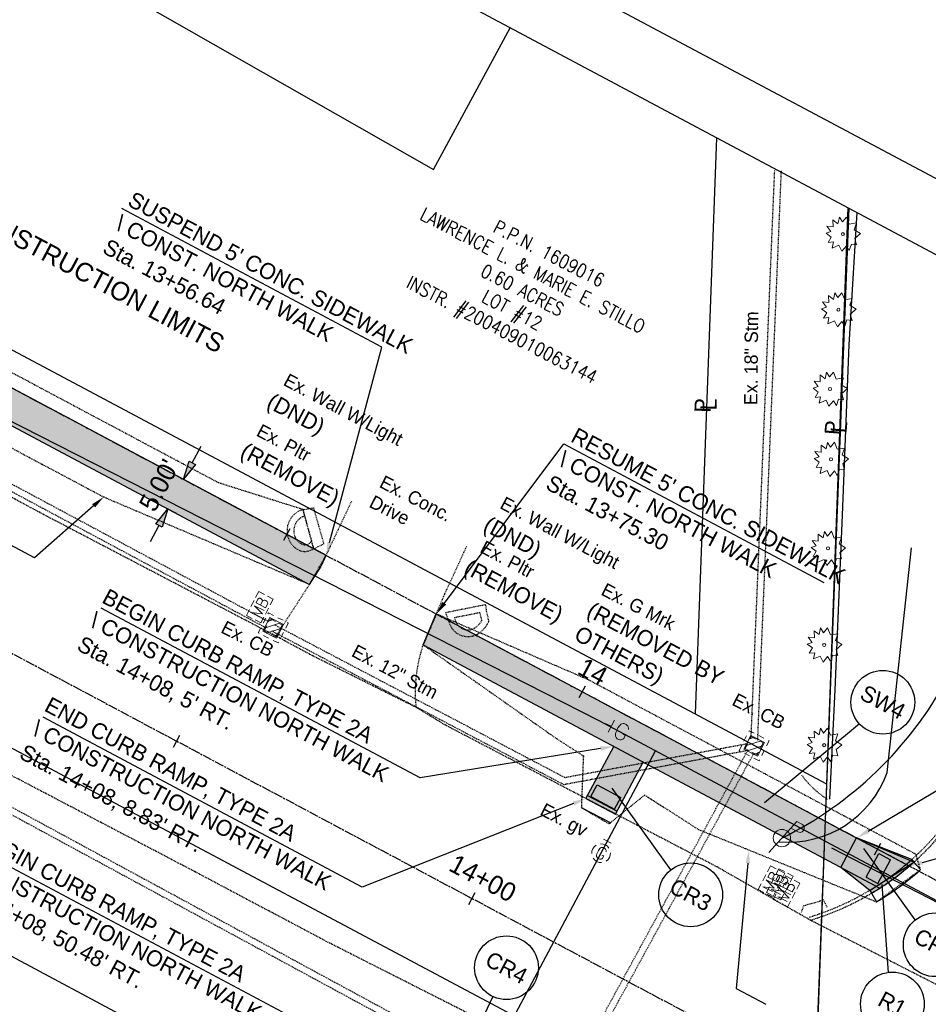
# Model space of a CAD drawing. Header units: feet. Extents: x 2245909 to 2250904, y 437476 to 439602.
# Tile 9 of 13: x 2247563 to 2247699, y 439133 to 439280. Entities that reach past the tile are written whole.
import ezdxf
from ezdxf import colors
from ezdxf.entities.mleader import LeaderData, LeaderLine
from ezdxf.math import Vec2, Vec3

# ---------------------------------------------------------------- set-up
doc = ezdxf.new("R2010")
doc.units = ezdxf.units.FT
doc.header["$MEASUREMENT"] = 0
doc.header["$PDMODE"] = 3
for name, pattern in [('CL', [2, 0.3, -0.15, 1.4, -0.15]), ('DGN Style 3', [0.19312, 0.137943, -0.055177]), ('elecex', [0]), ('fenceex', [0]), ('foteleex', [0]), ('gasex', [0]), ('OhDOT_USTN1', [0.055, 0.014, -0.041]), ('OhDOT_USTN2', [0.11, 0.069, -0.041]), ('OhDOT_USTN3', [0.22, 0.165, -0.055]), ('OhDOT_USTN5', [0.11, 0.055, -0.055]), ('REDO_Drainage01', [1.6, 0.85, -0.75]), ('rowex', [0]), ('shrublt', [0]), ('waterex', [0])]:
    doc.linetypes.add(name, pattern=pattern)
doc.layers.add('0_Mview', color=7, linetype='Continuous', plot=False)
for name, color, linetype in [('1XSURV', 7, 'Continuous'), ('5PPBLDG-HAT', 253, 'Continuous'), ('BD_X_Building', 231, 'Continuous'), ('DR_P_Text', 7, 'Continuous'), ('DR_X_Cells', 151, 'OhDOT_USTN2'), ('DR_X_Storm_Sewer', 151, 'OhDOT_USTN5'), ('DV_X_Property_Line', 7, 'Continuous'), ('GE_P_CL', 7, 'CL'), ('GE_P_CL_Text', 7, 'Continuous'), ('LT_X_Foundation', 7, 'OhDOT_USTN1'), ('PF_P_Text', 7, 'Continuous'), ('PV_P_Construction_Limits', 203, 'DGN Style 3'), ('PV_P_Curb', 120, 'Continuous'), ('PV_P_EOP', 7, 'Continuous'), ('PV_P_Saw_Cut_Line', 62, 'Continuous'), ('PV_P_Walk', 231, 'Continuous'), ('PV_X_Curb', 120, 'OhDOT_USTN1'), ('PV_X_Driveway', 7, 'OhDOT_USTN5'), ('PV_X_EOP', 7, 'OhDOT_USTN3'), ('PV_X_Text', 7, 'Continuous'), ('RD_X_Cells', 7, 'Continuous'), ('RD_X_Fence', 230, 'fenceex'), ('RD_X_Wall', 120, 'OhDOT_USTN1'), ('RW_X_Fee_RW', 6, 'rowex'), ('SH_Border', 7, 'Continuous'), ('TX_P_20', 7, 'Continuous'), ('UT_X_Electric', 1, 'elecex'), ('UT_X_Electric_Cells', 1, 'Continuous'), ('UT_X_Gas', 2, 'gasex'), ('UT_X_Gas_Cells', 2, 'Continuous'), ('UT_X_Telecom_FO', 30, 'foteleex'), ('UT_X_Water', 133, 'waterex'), ('VG_X_Cells', 3, 'Continuous'), ('VG_X_Flower_Bed', 3, 'OhDOT_USTN1'), ('VG_X_Shrub_Line_Lt', 3, 'shrublt')]:
    doc.layers.add(name, color=color, linetype=linetype)
doc.styles.add('Font32', font='simplex.shx', dxfattribs={"width": 0.85})
doc.styles.add('Slanted-Normal', font='font31.shx', dxfattribs={"height": 0.14})
doc.styles.get("Standard").update_dxf_attribs({"font": 'arial.ttf'})
doc.styles.add('Straight-Normal', font='font30.shx', dxfattribs={"height": 0.14})
doc.dimstyles.new('Dec-2  Slanted', dxfattribs={"dimtxt": 0.14, "dimasz": 0.14, "dimexe": 0.07, "dimexo": 0.07, "dimgap": 0.07, "dimtad": 1, "dimzin": 3, "dimdsep": 46, "dimtxsty": 'Slanted-Normal', "dimblk": 'Dim1', "dimcen": 0, "dimclrd": 95, "dimclre": 95, "dimclrt": 7, "dimazin": 3, "dimtfac": 1, "dimtix": 1, "dimtofl": 0, "dimtmove": 1, "dimatfit": 3, "dimldrblk": 'Dim1', "dimfxl": 1, "dimtolj": 1, "dimtzin": 0, "dimlwd": -1, "dimlwe": -1, "dimarcsym": 0})

# ---------------------------------------------------------------- blocks, each defined once
blk = doc.blocks.new('SHRUB')
at = {"layer": 'VG_X_Cells', "color": 3, "linetype": 'Continuous', "lineweight": 0, "flags": 128}
blk.add_lwpolyline([(-0.0042, 0.0905), (0.026, 0.1273), (0.0467, 0.0746), (0.1013, 0.0836), (0.0844, 0.033), (0.1317, 0.0032), (0.0888, -0.0335), (0.1013, -0.0792), (0.0637, -0.0757), (0.0474, -0.1214), (0.026, -0.0868), (-0.0079, -0.1277), (-0.0293, -0.0833), (-0.0803, -0.1048), (-0.0707, -0.0578), (-0.1113, -0.0619), (-0.0877, -0.0224), (-0.1261, 0.006), (-0.0892, 0.0192), (-0.1195, 0.0593), (-0.0729, 0.0538), (-0.0744, 0.1057), (-0.0367, 0.0773), (-0.0264, 0.1266), (-0.0042, 0.0905)], dxfattribs=at)
at = {"layer": 'VG_X_Cells', "color": 3, "linetype": 'Continuous', "lineweight": 0}
blk.add_circle((0, 0), 0.0115, dxfattribs=at)
blk = doc.blocks.new('CB22B-X')
at = {"layer": 'Defpoints', "color": 20, "linetype": 'REDO_Drainage01', "lineweight": 0}
blk.add_lwpolyline([(-1, 1), (1, 1), (1, -1), (-1, -1), (-1, 1)], close=True, dxfattribs=at)
at = {"layer": 'DR_X_Cells', "color": 151, "linetype": 'Continuous', "lineweight": 0}
for p, q in [((-1.15, -0.61), (0.61, 1.15)), ((-1.15, 0.52), (-0.52, 1.15)), ((-0.55, -1.15), (1.15, 0.55)), ((0.58, -1.15), (1.15, -0.58))]:
    blk.add_line(p, q, dxfattribs=at)
at = {"layer": 'DR_X_Cells', "color": 151, "linetype": 'REDO_Drainage01', "lineweight": 0}
blk.add_lwpolyline([(-1.67, 1.67), (1.67, 1.67), (1.67, -1.67), (-1.67, -1.67), (-1.67, 1.67)], close=True, dxfattribs=at)
at = {"layer": 'DR_X_Cells', "color": 151, "linetype": 'Continuous', "lineweight": 0, "flags": 128}
blk.add_lwpolyline([(-1.15, 1.15), (1.15, 1.15), (1.15, -1.15), (-1.15, -1.15), (-1.15, 1.15)], close=True, dxfattribs=at)
blk = doc.blocks.new('MB')
at = {"layer": 'RD_X_Cells', "color": 230, "linetype": 'Continuous', "lineweight": 0}
for p, q in [((-0.0256, 0.0611), (0.0245, 0.0611)), ((-0.0256, -0.0611), (0.0245, -0.0611))]:
    blk.add_line(p, q, dxfattribs=at)
at = {"layer": 'RD_X_Cells', "color": 230, "linetype": 'Continuous', "lineweight": 0, "flags": 128}
for points in [[(-0.1, 0.0126), (-0.1, 0.0611), (-0.0515, 0.0611)], [(-0.0648, -0.04), (-0.0648, 0.04), (-0.0358, -0.04), (-0.0081, 0.04), (-0.0081, -0.04)], [(0.0511, 0.0035), (0.0542, 0.0066), (0.0561, 0.0085), (0.0574, 0.0104), (0.058, 0.0117), (0.0593, 0.0142), (0.0599, 0.0161), (0.0612, 0.0205), (0.0612, 0.0224), (0.0612, 0.0249), (0.0605, 0.0287), (0.0593, 0.0318), (0.0574, 0.0343), (0.0542, 0.0368), (0.0517, 0.0381), (0.0505, 0.0387), (0.0473, 0.04), (0.0164, 0.04), (0.0164, -0.04), (0.0511, -0.04), (0.0555, -0.0375), (0.0593, -0.0343), (0.0624, -0.0293), (0.0643, -0.0236), (0.0649, -0.0179), (0.0649, -0.0142), (0.0637, -0.0104), (0.0612, -0.0047), (0.058, -0.0009), (0.0511, 0.0035), (0.0164, 0.0035)], [(0.0503, 0.0611), (0.1, 0.0611), (0.1, 0.0126)], [(-0.0515, -0.0611), (-0.1, -0.0611), (-0.1, -0.0126)], [(0.1, -0.0126), (0.1, -0.0611), (0.0503, -0.0611)]]:
    blk.add_lwpolyline(points, dxfattribs=at)
blk = doc.blocks.new('PP')
at = {"layer": 'UT_X_Electric_Cells', "color": 1, "linetype": 'Continuous', "lineweight": 0}
for p, q in [((0.0428, 0.16), (-0.0375, -0.14)), ((0.0428, 0.16), (0.0853, 0.16)), ((0.0257, 0.0963), (0.0853, 0.0963))]:
    blk.add_line(p, q, dxfattribs=at)
blk.add_circle((0, 0), 0.065, dxfattribs=at)
at = {"layer": 'UT_X_Electric_Cells', "color": 1, "linetype": 'Continuous', "lineweight": 0, "extrusion": (0, 0, -1)}
blk.add_arc((-0.086, 0.1281), 0.0319, 88.8767, 271.1233, dxfattribs=at)
blk = doc.blocks.new('GMRK')
at = {"layer": 'UT_X_Gas_Cells', "color": 2, "linetype": 'Continuous', "lineweight": 0}
for p, q in [((0, 0), (-0.0476, 0)), ((0, -0.05), (0, 0.05))]:
    blk.add_line(p, q, dxfattribs=at)
at = {"layer": 'UT_X_Gas_Cells', "color": 2, "linetype": 'Continuous', "lineweight": 0, "flags": 128}
blk.add_lwpolyline([(0.1238, 0.0378), (0.1228, 0.0427), (0.1199, 0.0476), (0.115, 0.0526), (0.1081, 0.0585), (0.1032, 0.0604), (0.0992, 0.0614), (0.0933, 0.0624), (0.0815, 0.0624), (0.0766, 0.0614), (0.0736, 0.0604), (0.0697, 0.0585), (0.0618, 0.0526), (0.0569, 0.0457), (0.0539, 0.0378), (0.052, 0.027), (0.05, 0.0112), (0.05, -0.0094), (0.051, -0.0262), (0.0549, -0.039), (0.0608, -0.0508), (0.0658, -0.0547), (0.0717, -0.0586), (0.0825, -0.0626), (0.0933, -0.0626), (0.1041, -0.0606), (0.1081, -0.0586), (0.112, -0.0567), (0.116, -0.0527), (0.1199, -0.0468), (0.1238, -0.038), (0.1238, -0.0134), (0.1032, -0.0134)], dxfattribs=at)
blk = doc.blocks.new('GV')
at = {"layer": 'UT_X_Gas_Cells', "color": 2, "linetype": 'Continuous', "lineweight": 0}
for p, q in [((0.0318, 0.1017), (-0.0318, 0.1017)), ((0, 0.07), (0, 0.1335))]:
    blk.add_line(p, q, dxfattribs=at)
at = {"layer": 'UT_X_Gas_Cells', "color": 2, "linetype": 'Continuous', "lineweight": 0, "flags": 128}
blk.add_lwpolyline([(0.0266, 0.0273), (0.0259, 0.0308), (0.0238, 0.0344), (0.0203, 0.0379), (0.0153, 0.0422), (0.0118, 0.0436), (0.0089, 0.0443), (0.0047, 0.045), (-0.0038, 0.045), (-0.0074, 0.0443), (-0.0095, 0.0436), (-0.0123, 0.0422), (-0.018, 0.0379), (-0.0215, 0.0329), (-0.0237, 0.0273), (-0.0251, 0.0195), (-0.0265, 0.0082), (-0.0265, -0.0067), (-0.0258, -0.0188), (-0.023, -0.028), (-0.0187, -0.0365), (-0.0152, -0.0393), (-0.0109, -0.0422), (-0.0031, -0.045), (0.0047, -0.045), (0.0125, -0.0436), (0.0153, -0.0422), (0.0181, -0.0407), (0.021, -0.0379), (0.0238, -0.0337), (0.0266, -0.0273), (0.0266, -0.0096), (0.0118, -0.0096)], dxfattribs=at)
at = {"layer": 'UT_X_Gas_Cells', "color": 2, "linetype": 'Continuous', "lineweight": 0, "extrusion": (0, 0, -1)}
blk.add_arc((0, 0), 0.07, 330.01836, 29.98164, dxfattribs=at)
at = {"layer": 'UT_X_Gas_Cells', "color": 2, "linetype": 'Continuous', "lineweight": 0}
for start, end in [(60.01836, 120.01574), (330.01836, 29.98164), (239.98426, 299.98164)]:
    blk.add_arc((0, 0), 0.07, start, end, dxfattribs=at)
blk = doc.blocks.new('Dim1')
h = blk.add_hatch(color=4)
h.dxf.hatch_style = 1
h.paths.add_polyline_path([(0, 0), (-1, -0.2), (-1, 0.2)])
at = {"color": 4}
blk.add_lwpolyline([(0, 0), (-1, -0.2), (-1, 0.2), (0, 0)], dxfattribs=at)
blk = doc.blocks.new('*D962')
at = {"layer": '0_Mview', "color": 95, "linetype": 'Continuous', "transparency": 16777216}
for p, q in [((2247589.14, 439213.9), (2247590.46, 439216.37)), ((2247587.35, 439211.68), (2247589.06, 439210.77)), ((2247585, 439207.27), (2247586.71, 439206.36)), ((2247584.16, 439204.54), (2247582.84, 439202.07))]:
    blk.add_line(p, q, dxfattribs=at)
at = {"layer": 'Defpoints', "color": 0, "transparency": 16777216}
for p in [(2247586.12, 439212.34, -1083.62), (2247587.83, 439211.43), (2247583.77, 439207.92, -1083.62)]:
    blk.add_point(p, dxfattribs=at)
at = {"layer": '0_Mview', "color": 95, "transparency": 16777216, "xscale": 2.8, "yscale": 2.8, "zscale": 2.8}
for p, rotation in [((2247587.83, 439211.43), 241.9626624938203), ((2247585.48, 439207.01), 61.96266249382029)]:
    blk.add_blockref('Dim1', p, dxfattribs=dict(at, rotation=rotation))
at = {"layer": '0_Mview', "color": 7, "transparency": 16777216, "insert": (2247584.18, 439210.54), "char_height": 2.8, "attachment_point": 5, "rotation": 61.9627, "style": 'Slanted-Normal'}
blk.add_mtext("\\A1;5.00'", dxfattribs=at)

msp = doc.modelspace()

# ---------------------------------------------------------------- hatches: boundary and pattern name
at = {"layer": '5PPBLDG-HAT'}
h = msp.add_hatch(color=256, dxfattribs=at)
h.dxf.hatch_style = 1
h.paths.add_polyline_path([(2247607.378, 439197.013), (2247535.834, 439233.451), (2247606.651, 439195.738)])
h.paths.add_polyline_path([(2247603.347, 439203.162), (2247515.006, 439250.207), (2247512.655, 439245.794), (2247535.834, 439233.451), (2247607.378, 439197.013), (2247609.129, 439200.082), (2247607.334, 439201.039), (2247607.305, 439201.024), (2247607.296, 439201.059), (2247607.257, 439201.079, -0.3179167), (2247604.716, 439201.046, -0.1996935)])
h.paths.add_polyline_path([(2247607.257, 439201.079), (2247606.144, 439201.672, -0.1907402), (2247605.283, 439201.87, -0.0889441), (2247604.71, 439202.436), (2247603.347, 439203.162, 0.1996935), (2247604.716, 439201.046, 0.3179167)], flags=17)
h.paths.add_polyline_path([(2247606.144, 439201.672), (2247604.71, 439202.436, 0.0889441), (2247605.283, 439201.87, 0.1907402)], flags=16)
h.paths.add_polyline_path([(2247608.24, 439198.186), (2247609.129, 439200.082), (2247607.378, 439197.013), (2247607.453, 439196.974)])
h = msp.add_hatch(color=256, dxfattribs=at)
h.dxf.hatch_style = 1
h.paths.add_polyline_path([(2247669.587, 439167.886), (2247630.012, 439188.961, -0.1660284), (2247628.907, 439189.55), (2247625.601, 439191.311), (2247623.642, 439186.689), (2247666.5, 439163.865)])
h.paths.add_polyline_path([(2247653.527, 439174.941), (2247653.643, 439174.939), (2247653.676, 439174.93), (2247653.566, 439174.947)], flags=16)
h.paths.add_polyline_path([(2247679.058, 439159.827), (2247668.839, 439165.269), (2247667.395, 439163.388), (2247676.253, 439158.671, -0.4254131), (2247678.122, 439158.797)])
h.paths.add_polyline_path([(2247670.482, 439167.409), (2247668.839, 439165.269), (2247679.058, 439159.827), (2247679.475, 439160.287), (2247680.231, 439159.897, -0.4128139), (2247680.523, 439159.047), (2247683.579, 439157.419), (2247683.689, 439160.376)])
h.paths.add_polyline_path([(2247670.482, 439167.409), (2247669.587, 439167.886), (2247667.944, 439165.746), (2247668.839, 439165.269)])
h.paths.add_polyline_path([(2247668.839, 439165.269), (2247667.944, 439165.746), (2247666.5, 439163.865), (2247667.395, 439163.388)])
h.paths.add_polyline_path([(2247683.579, 439157.419), (2247680.523, 439159.047, -0.4156146), (2247679.669, 439158.752), (2247678.587, 439159.31), (2247678.122, 439158.797, -0.2856281), (2247678.497, 439157.476), (2247683.482, 439154.821)])
h.paths.add_polyline_path([(2247680.523, 439159.047), (2247679.058, 439159.827), (2247678.587, 439159.31), (2247679.669, 439158.752, 0.4156146)], flags=17)
h.paths.add_polyline_path([(2247678.122, 439158.797, 0.4254131), (2247676.253, 439158.671), (2247677.435, 439158.041)], flags=17)
h.paths.add_polyline_path([(2247678.122, 439158.797), (2247677.435, 439158.041), (2247678.497, 439157.476, 0.2856281)], flags=17)
h.paths.add_polyline_path([(2247680.231, 439159.897), (2247679.475, 439160.287), (2247679.058, 439159.827), (2247680.523, 439159.047, 0.4128139)], flags=17)
h.paths.add_polyline_path([(2247688.41, 439157.862), (2247683.739, 439160.349), (2247683.625, 439157.395), (2247687.159, 439155.513)])
h.paths.add_polyline_path([(2247687.159, 439155.513), (2247683.625, 439157.395), (2247683.525, 439154.798), (2247686.06, 439153.449)])
h = msp.add_hatch(color=256, dxfattribs=at)
h.dxf.hatch_style = 1
h.paths.add_polyline_path([(2247656.526, 439169.177), (2247652.113, 439171.527), (2247649.763, 439167.114), (2247654.176, 439164.763)])
h.paths.add_polyline_path([(2247654.176, 439164.763), (2247649.763, 439167.114), (2247647.962, 439163.733), (2247652.396, 439161.421)])
h = msp.add_hatch(color=256, dxfattribs=at)
h.dxf.hatch_style = 1
h.paths.add_polyline_path([(2247692.852, 439151.625), (2247692.297, 439152.397), (2247691.59, 439151.07), (2247689.825, 439152.01), (2247690.524, 439153.321), (2247686.968, 439155.154), (2247686.06, 439153.449), (2247691.355, 439150.628, 0.010944)])
h.paths.add_polyline_path([(2247691.705, 439155.54), (2247693.471, 439154.6), (2247692.302, 439152.405), (2247693.258, 439151.912, 0.0198293), (2247695.828, 439153.911), (2247688.41, 439157.862), (2247686.968, 439155.154), (2247690.524, 439153.321)])
h.paths.add_polyline_path([(2247693.258, 439151.912), (2247692.302, 439152.405), (2247692.297, 439152.397), (2247692.852, 439151.625, 0.0030291)])
h.paths.add_polyline_path([(2247696.638, 439154.613), (2247691.723, 439156.553), (2247691.534, 439156.198), (2247695.828, 439153.911, 0.0065235)])
h.paths.add_polyline_path([(2247691.723, 439156.553), (2247688.41, 439157.862), (2247691.534, 439156.198)], flags=17)
h.paths.add_polyline_path([(2247691.355, 439150.628), (2247686.06, 439153.449), (2247690.368, 439150.021, 0.0070555)])
h = msp.add_hatch(color=256, dxfattribs=at)
h.dxf.hatch_style = 1
h.paths.add_polyline_path([(2247693.471, 439154.6), (2247691.705, 439155.54), (2247690.996, 439154.209), (2247692.285, 439152.413), (2247692.302, 439152.405)])
h.paths.add_polyline_path([(2247690.996, 439154.209), (2247690.524, 439153.321), (2247692.285, 439152.413)])
h.paths.add_polyline_path([(2247692.297, 439152.397), (2247692.285, 439152.413), (2247690.524, 439153.321), (2247689.825, 439152.01), (2247691.59, 439151.07)])
h = msp.add_hatch(color=256, dxfattribs=at)
h.dxf.hatch_style = 1
h.paths.add_polyline_path([(2247691.862, 439150.359), (2247691.355, 439150.628, -0.0070555), (2247690.368, 439150.021), (2247690.624, 439149.591, 0.0087573)])
h.paths.add_polyline_path([(2247693.143, 439151.219), (2247692.852, 439151.625, -0.010944), (2247691.355, 439150.628), (2247691.862, 439150.359, 0.009282)])
h.paths.add_polyline_path([(2247696.303, 439153.659), (2247695.828, 439153.911, -0.0198293), (2247693.258, 439151.912), (2247693.756, 439151.655, 0.0194933)])
h.paths.add_polyline_path([(2247693.756, 439151.655), (2247693.258, 439151.912, -0.0030291), (2247692.852, 439151.625), (2247693.143, 439151.219, 0.0045271)])
h.paths.add_polyline_path([(2247696.97, 439154.24), (2247696.638, 439154.613, -0.0065235), (2247695.828, 439153.911), (2247696.303, 439153.659, 0.0053215)])

# ---------------------------------------------------------------- linework, layer by layer
at = {"layer": '5PPBLDG-HAT', "elevation": 1083.62}
msp.add_lwpolyline([(2247686.06, 439153.449), (2247691.32, 439150.647), (2247696.97, 439154.24), (2247688.41, 439157.862)], dxfattribs=at)
at = {"layer": 'BD_X_Building', "elevation": 2171.273}
msp.add_lwpolyline([(2247577.61, 439310.337), (2247566.742, 439291.051), (2247625.183, 439257.699), (2247636.636, 439278.903)], dxfattribs=at)
at = {"layer": 'DR_P_Text', "elevation": 1083.62}
for points in [[(2247688.83, 439174.893), (2247674.619, 439163.086)], [(2247660.628, 439153.07), (2247651.863, 439165.278)], [(2247697.172, 439145.607), (2247689.506, 439156.284)], [(2247693.163, 439137.769), (2247692.211, 439150.878)]]:
    msp.add_lwpolyline(points, dxfattribs=at)
at = {"layer": 'DR_P_Text'}
for centre in [(2247692.328, 439178.125, 1083.62), (2247663.606, 439149.353, 1083.62), (2247700.15, 439141.891, 1083.62), (2247636.084, 439138.465, 1083.62), (2247693.757, 439133.044, 1083.62)]:
    msp.add_circle(centre, 4.762, dxfattribs=at)
at = {"layer": 'DR_X_Storm_Sewer'}
for p, q in [((2247672.648, 439172.96, 1090.883), (2247676.17, 439257.604, 1090.883)), ((2247673.629, 439172.481, 1090.883), (2247677.169, 439257.562, 1090.883)), ((2247509.113, 439239.142, 1092.438), (2247600.586, 439190.152, 1092.438)), ((2247508.643, 439238.26, 1092.438), (2247600.12, 439189.266, 1092.438)), ((2247489.304, 439201.937, 1094.188), (2247634.562, 439123.216, 1094.188)), ((2247488.827, 439201.058, 1094.188), (2247634.107, 439122.325, 1094.188)), ((2247598.165, 439035.393, 1094.176), (2247672.169, 439170.982, 1094.176)), ((2247644.636, 439165.843, 1090.883), (2247672.275, 439170.971, 1090.883)), ((2247644.795, 439166.889, 1090.883), (2247671.91, 439171.921, 1090.883)), ((2247599.049, 439034.926, 1094.176), (2247673.058, 439170.525, 1094.176))]:
    msp.add_line(p, q, dxfattribs=at)
at = {"layer": 'DR_X_Storm_Sewer', "elevation": 1091.866}
for points in [[(2247601.007, 439188.791), (2247644.636, 439165.843)], [(2247601.473, 439189.676), (2247644.795, 439166.889)]]:
    msp.add_lwpolyline(points, dxfattribs=at)
at = {"layer": 'DV_X_Property_Line'}
for p, q in [((2247667.486, 439262.474, 1083.62), (2247664.273, 439176.381, 1083.62)), ((2247687.11, 439252.024, 1083.62), (2247682.238, 439121.495, 1083.62)), ((2247682.238, 439121.495, 1083.62), (2247687.277, 439251.934, 1083.62))]:
    msp.add_line(p, q, dxfattribs=at)
at = {"layer": 'GE_P_CL'}
msp.add_line((2247515.006, 439250.207, 1083.62), (2247758.605, 439120.48, 1083.62), dxfattribs=at)
msp.add_lwpolyline([(2247498.554, 439219.315), (2247742.154, 439089.587)], dxfattribs=at)
at = {"layer": 'GE_P_CL_Text'}
for p, q in [((2247602.8, 439202.32, 1083.62), (2247603.74, 439204.085, 1083.62)), ((2247646.932, 439178.818, 1083.62), (2247647.872, 439180.583, 1083.62)), ((2247586.348, 439171.428, 1083.62), (2247587.288, 439173.193, 1083.62)), ((2247691.064, 439155.315, 1083.62), (2247692.004, 439157.081, 1083.62)), ((2247630.48, 439147.925, 1083.62), (2247631.42, 439149.691, 1083.62))]:
    msp.add_line(p, q, dxfattribs=at)
at = {"layer": 'PF_P_Text'}
msp.add_line((2247634.033, 439134.167, 1083.62), (2247630.608, 439126.988, 1083.62), dxfattribs=at)
at = {"layer": 'PV_P_Construction_Limits'}
for points in [[(2247515.946, 439251.973), (2247511.245, 439243.146), (2247575.898, 439208.794), (2247606.651, 439195.738), (2247609.129, 439200.082), (2247607.296, 439201.059), (2247605.687, 439206.909), (2247593.051, 439210.91)], [(2247647.57, 439170.126), (2247647.269, 439162.403), (2247651.414, 439159.969), (2247656.718, 439164.273), (2247664.768, 439159.123), (2247691.392, 439148.303), (2247697.967, 439153.119), (2247697.243, 439155.424), (2247648.342, 439181.466), (2247625.601, 439191.311), (2247623.642, 439186.689), (2247643.642, 439172.639), (2247647.708, 439170.038)]]:
    msp.add_lwpolyline(points, close=True, dxfattribs=at)
at = {"layer": 'PV_P_Curb', "elevation": 1083.62}
for points in [[(2247647.962, 439163.733), (2247652.396, 439161.421)], [(2247648.194, 439164.176), (2247652.627, 439161.865)], [(2247647.269, 439162.403), (2247651.703, 439160.091)]]:
    msp.add_lwpolyline(points, dxfattribs=at)
at = {"layer": 'PV_P_Curb'}
for points in [[(2247696.638, 439154.613), (2247696.97, 439154.24)], [(2247690.368, 439150.021), (2247690.624, 439149.591)]]:
    msp.add_lwpolyline(points, dxfattribs=at)
msp.add_arc((2247669.344, 439185.298), 41.067, 300.7936, 311.65187, dxfattribs=at)
at = {"layer": 'PV_P_EOP'}
msp.add_arc((2247669.344, 439185.298, 1083.62), 41.567, 300.7936, 311.65187, dxfattribs=at)
at = {"layer": 'PV_P_Saw_Cut_Line'}
for points in [[(2247696.97, 439154.24), (2247697.967, 439153.119)], [(2247690.624, 439149.591), (2247691.392, 439148.303)]]:
    msp.add_lwpolyline(points, dxfattribs=at)
msp.add_arc((2247669.344, 439185.298, 1083.62), 43.067, 300.7936, 311.65187, dxfattribs=at)
at = {"layer": 'PV_P_Walk'}
for p, q in [((2247515.006, 439250.207), (2247609.129, 439200.082)), ((2247512.655, 439245.794), (2247606.651, 439195.738)), ((2247608.24, 439198.186, 1083.62), (2247609.135, 439200.094, 1083.62)), ((2247606.651, 439195.738, 1083.62), (2247608.24, 439198.186, 1083.62)), ((2247623.642, 439186.689, 1083.62), (2247625.601, 439191.311, 1083.62)), ((2247625.601, 439191.311, 1083.62), (2247696.303, 439153.659, 1083.62)), ((2247623.642, 439186.689, 1083.62), (2247691.862, 439150.359, 1083.62)), ((2247647.962, 439163.733, 1083.62), (2247652.113, 439171.527, 1083.62)), ((2247652.396, 439161.421, 1083.62), (2247656.526, 439169.177, 1083.62)), ((2247648.685, 439164.027, 1116.826), (2247649.625, 439165.792, 1083.62)), ((2247649.625, 439165.792, 1083.62), (2247653.156, 439163.912, 1083.62)), ((2247648.685, 439164.027, 1083.62), (2247652.216, 439162.147, 1083.62)), ((2247652.216, 439162.147, 1116.826), (2247653.156, 439163.912, 1083.62)), ((2247686.06, 439153.449, 1083.62), (2247688.41, 439157.862, 1083.62)), ((2247696.638, 439154.613, 1083.62), (2247688.41, 439157.862, 1083.62)), ((2247689.825, 439152.01), (2247691.705, 439155.54)), ((2247691.59, 439151.07), (2247693.471, 439154.6)), ((2247691.705, 439155.54), (2247693.471, 439154.6)), ((2247690.368, 439150.021, 1083.62), (2247686.06, 439153.449, 1083.62)), ((2247689.825, 439152.01), (2247691.59, 439151.07))]:
    msp.add_line(p, q, dxfattribs=at)
at = {"layer": 'PV_X_Curb'}
for centre, radius, start, end in [((2247673.196, 439181.287, 1091.008), 35.508, 311.96916, 353.5873), ((2247669.344, 439185.298, 1091.122), 41.067, 287.02023, 312.21864)]:
    msp.add_arc(centre, radius, start, end, dxfattribs=at)
at = {"layer": 'PV_X_Driveway', "elevation": 1092.029, "flags": 128}
msp.add_lwpolyline([(2247612.907, 439208.133), (2247608.24, 439198.186), (2247601.632, 439188.006)], dxfattribs=at)
at = {"layer": 'PV_X_Driveway', "elevation": 1091.991}
msp.add_lwpolyline([(2247623.538, 439186.444), (2247626.851, 439194.262), (2247630.188, 439201.511)], dxfattribs=at)
at = {"layer": 'PV_X_Driveway'}
msp.add_arc((2247644.409, 439179.604, 1087.653), 21.963, 161.8549, 185.78064, dxfattribs=at)
at = {"layer": 'PV_X_EOP'}
for points, elevation in [([(2247681.511, 439145.552), (2247667.529, 439153.531), (2247647.253, 439164.103), (2247626.819, 439174.774), (2247622.731, 439177.275), (2247607.104, 439185.068), (2247601.632, 439188.006), (2247566.333, 439206.471), (2247525.368, 439228.645), (2247524.589, 439228.945), (2247507.997, 439237.046)], 1091.129), ([(2247756.801, 439107.137), (2247742.776, 439114.273), (2247681.511, 439145.552)], 1091.102)]:
    msp.add_lwpolyline(points, dxfattribs=dict(at, elevation=elevation))
at = {"layer": 'PV_X_EOP', "elevation": 1090.2}
msp.add_lwpolyline([(2247625.93, 439087.57), (2247631.19, 439097.137, 0.0212249), (2247636.818, 439108.486, 0.0460584), (2247638.017, 439112.036, 0.0863857), (2247638.369, 439117.766, 0.0627572), (2247635.744, 439128.669), (2247629.352, 439132.163), (2247609.164, 439142.393), (2247589.533, 439152.799), (2247549.423, 439173.835), (2247506.729, 439196.623), (2247490.837, 439204.824)], format="xyb", dxfattribs=at)
at = {"layer": 'PV_X_EOP'}
for centre, radius, start, end in [((2247673.196, 439181.287, 1091.008), 36.008, 311.96916, 353.5873), ((2247669.344, 439185.298, 1091.122), 41.567, 287.02023, 312.21864)]:
    msp.add_arc(centre, radius, start, end, dxfattribs=at)
at = {"layer": 'RD_X_Fence'}
msp.add_lwpolyline([(2247684.427, 439163.63), (2247685.215, 439179.963), (2247686.313, 439206.08), (2247687.309, 439231.542), (2247688.475, 439251.297)], dxfattribs=at)
at = {"layer": 'RD_X_Wall'}
for points, elevation in [([(2247607.273, 439207.05), (2247608.778, 439201.789), (2247607.305, 439201.024), (2247605.687, 439206.909), (2247607.33, 439207.189)], 1087.653), ([(2247626.965, 439191.539), (2247632.986, 439192.739)], 1091.826), ([(2247633.463, 439190.235), (2247633.117, 439191.729), (2247632.986, 439192.739)], 1091.573), ([(2247626.965, 439191.539), (2247627.513, 439190.014)], 1091.826), ([(2247628.299, 439190.785), (2247632.132, 439191.551)], 1091.826), ([(2247632.409, 439190.355), (2247632.132, 439191.551), (2247632.132, 439191.551)], 1091.573), ([(2247628.299, 439190.785), (2247628.469, 439190.306)], 1091.826)]:
    msp.add_lwpolyline(points, dxfattribs=dict(at, elevation=elevation))
for centre, radius, start, end in [((2247606.575, 439203.75, 1091.604), 3.281, 105.70226, 235.49229), ((2247606.575, 439203.75, 1091.604), 2.281, 105.70226, 235.49229), ((2247605.963, 439202.858, 1091.604), 1.2, 235.49229, 327.70925), ((2247605.963, 439202.858, 1091.604), 2.2, 235.49229, 304.47552), ((2247630.321, 439190.873, 1091.776), 2.936, 197.0044, 302.97363), ((2247630.321, 439190.873, 1091.776), 1.936, 197.0044, 302.97363), ((2247629.668, 439191.88, 1091.776), 3.136, 302.97363, 330.92465), ((2247629.668, 439191.88, 1091.776), 4.136, 302.97363, 336.57335)]:
    msp.add_arc(centre, radius, start, end, dxfattribs=at)
at = {"layer": 'RW_X_Fee_RW'}
for p, q in [((2247515.935, 439255.377, 1083.62), (2247683.897, 439165.93, 1083.62)), ((2247598.232, 439120.914, 1083.62), (2247479.752, 439184.009, 1083.62)), ((2247870.235, 439060.703, 1083.62), (2247684.688, 439156.328, 1083.62))]:
    msp.add_line(p, q, dxfattribs=at)
at = {"layer": 'SH_Border'}
for p, q in [((2248084.539, 439051.704, 1083.62), (2247484.343, 439371.336, 1083.62)), ((2248071.012, 439047.578, 1083.62), (2247488.469, 439357.809, 1083.62))]:
    msp.add_line(p, q, dxfattribs=at)
at = {"layer": 'UT_X_Electric', "flags": 128}
msp.add_lwpolyline([(2247677.248, 439157.835, 0.1540508), (2247701.861, 439181.507), (2247703.315, 439216.129)], format="xyb", dxfattribs=at)
at = {"layer": 'UT_X_Gas'}
for points in [[(2247512.43, 439245.37), (2247649.863, 439175.375)], [(2247649.863, 439175.375), (2247752.398, 439120.77)]]:
    msp.add_lwpolyline(points, dxfattribs=at)
at = {"layer": 'UT_X_Gas', "elevation": 1083.62}
msp.add_lwpolyline([(2247587.921, 439038.6), (2247658.352, 439170.854)], dxfattribs=at)
at = {"layer": 'UT_X_Telecom_FO'}
msp.add_line((2247692.995, 439167.635), (2247696.628, 439201.187), dxfattribs=at)
msp.add_arc((2247678.164, 439172.991), 15.769, 265.15211, 340.14258, dxfattribs=at)
at = {"layer": 'UT_X_Water'}
msp.add_lwpolyline([(2247492.679, 439208.282), (2247736.278, 439078.554)], dxfattribs=at)
at = {"layer": 'VG_X_Flower_Bed', "elevation": 1091.025}
msp.add_lwpolyline([(2247680.175, 439146.757), (2247680.51, 439147.749), (2247682.837, 439148.396), (2247683.415, 439148.631), (2247683.988, 439147.495)], dxfattribs=at)
at = {"layer": 'VG_X_Flower_Bed'}
msp.add_arc((2247691.37, 439175.298, 1091.185), 13.771, 215.65012, 237.89998, dxfattribs=at)

# ---------------------------------------------------------------- block references
at = {"layer": 'LT_X_Foundation', "rotation": 332.9888311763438}
for p in [(2247601.24, 439189.234, 1091.866), (2247673.093, 439171.632, 1090.871)]:
    msp.add_blockref('CB22B-X', p, dxfattribs=at)
at = {"layer": 'RD_X_Cells', "xscale": 20, "yscale": 20, "zscale": 20}
for name, p, rotation in [('MB', (2247599.229, 439192.321, 1092.126), 62.73461726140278), ('GMRK', (2247651.752, 439174.539, 1090.905), 332.7346172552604), ('PP', (2247677.248, 439157.835, 1090.937), 332.7346172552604), ('GV', (2247650.224, 439155.572, 1091.571), 332.7346172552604), ('MB', (2247675.696, 439151.354, 1095.688), 62.73461726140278), ('MB', (2247676.936, 439150.921, 1095.7), 62.73461726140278), ('MB', (2247677.932, 439149.861, 1095.785), 62.73461726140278)]:
    msp.add_blockref(name, p, dxfattribs=dict(at, rotation=rotation))
at = {"layer": 'VG_X_Shrub_Line_Lt', "xscale": 20, "yscale": 20, "zscale": 20}
for p in [(2247686.357, 439248.069), (2247685.691, 439236.765), (2247684.429, 439224.912), (2247684.577, 439214.421), (2247684.134, 439201.123), (2247683.558, 439186.687), (2247683.558, 439171.714)]:
    msp.add_blockref('SHRUB', p, dxfattribs=at)

# ---------------------------------------------------------------- texts
at = {"layer": '1XSURV', "insert": (2247642.013, 439246.498, 1142.83), "char_height": 2, "width": 177.78055, "attachment_point": 2, "rotation": 332.58187, "style": 'Font32'}
msp.add_mtext('\\pxi-4.34286,l5.34286,t5.34286;P.P.N.^I1609016\\P\\pi0,l0,tz;LAWRENCE L. & MARIE E. STILLO \\P0.60 ACRES\\PLOT #12\\PINSTR. #200409010063144', dxfattribs=at)
at = {"layer": 'DR_P_Text', "char_height": 2.4, "attachment_point": 5, "rotation": 332.01883, "style": 'Straight-Normal'}
for s, insert in [('SW4', (2247692.328, 439178.125, 1083.62)), ('CR3', (2247663.606, 439149.353, 1083.62)), ('CR5', (2247700.15, 439141.891, 1083.62)), ('CR4', (2247636.084, 439138.465, 1083.62)), ('R1', (2247693.757, 439133.044, 1083.62))]:
    msp.add_mtext_dynamic_manual_height_columns(s, width=8.44969, gutter_width=1, heights=[6.597], dxfattribs=dict(at, insert=insert))
at = {"layer": 'GE_P_CL_Text', "rotation": 331.96266, "style": 'Slanted-Normal'}
for s, insert, char_height, width, attachment_point in [("SUSPEND 5' CONC. SIDEWALK\\P\\\\ CONST. NORTH WALK\\PSta. 13+56.64", (2247580.428, 439254.535, 1083.62), 2.4, 87.36758, 1), ("RESUME 5' CONC. SIDEWALK\\P\\\\ CONST. NORTH WALK\\PSta. 13+75.30", (2247646.647, 439219.27, 1083.62), 2.4, 87.36758, 1), ("BEGIN CURB RAMP, TYPE 2A\\P\\\\ CONSTRUCTION NORTH WALK\\PSta. 14+08, 5' RT.", (2247576.598, 439195.207, 1083.62), 2.4, 87.36758, 1), ('14', (2247648.342, 439181.466, 1083.62), 2.8, 30.81744, 8), ("END CURB RAMP, TYPE 2A\\P\\\\ CONSTRUCTION NORTH WALK\\PSta. 14+08, 8.83' RT.", (2247567.989, 439179.04, 1083.62), 2.4, 87.36758, 1), ("BEGIN CURB RAMP, TYPE 2A\\P\\\\ CONSTRUCTION NORTH WALK\\PSta. 14+08, 50.48' RT.", (2247557.603, 439159.539, 1340.664), 2.4, 87.36758, 1), ('14+00', (2247631.89, 439150.573, 1083.62), 2.8, 30.81744, 8)]:
    msp.add_mtext(s, dxfattribs=dict(at, insert=insert, char_height=char_height, width=width, attachment_point=attachment_point))
at = {"layer": 'PV_P_Construction_Limits', "insert": (2247556.076, 439252.996, -2165.831), "char_height": 2.8, "width": 55.63918, "attachment_point": 1, "rotation": 331.96266, "style": 'Slanted-Normal'}
msp.add_mtext('CONSTRUCTION LIMITS', dxfattribs=at)
at = {"layer": 'PV_X_Text', "char_height": 2, "width": 725.59682, "attachment_point": 1, "style": 'Straight-Normal'}
for s, insert, rotation in [('Ex. 18" Stm', (2247671.576, 439222.515, 1086.758), 89.46109), ('Ex. Wall W/Light', (2247603.529, 439227.343, 1087.653), 331.96266), ('Ex. Pltr', (2247599.496, 439219.792, 1087.653), 331.96266), ('Ex. Conc.\\PDrive', (2247617.845, 439212.116, 1087.653), 332.73462), ('Ex. Wall W/Light', (2247635.889, 439208.95, 1087.653), 331.96266), ('Ex. Pltr', (2247632.909, 439202.385, 1087.653), 331.96266), ('Ex. G Mrk', (2247650.973, 439196.033, 1087.653), 332.73462), ('Ex. CB', (2247594.167, 439190.403, 1087.653), 332.73462), ('Ex. 12" Stm', (2247613.702, 439186.859, 1086.77), 332.11563), ('Ex. CB', (2247670.543, 439179.581, 1087.653), 332.73462), ('Ex. gv', (2247641.856, 439163.16, 1087.653), 332.73462)]:
    msp.add_mtext(s, dxfattribs=dict(at, insert=insert, rotation=rotation))
at = {"layer": 'TX_P_20', "char_height": 2.4, "width": 87.36758, "attachment_point": 1, "style": 'Slanted-Normal'}
for s, insert, rotation in [('(DND)', (2247601.205, 439224.415, 1083.62), 331.96266), ('\\pxt1;P', (2247664.165, 439221.434), 88.18053), ('\\pxt1;L', (2247665.062, 439221.781), 88.18053), ('\\pxt1;P', (2247683.589, 439218.169), 85.44891), ('\\pxt1;L', (2247684.502, 439218.474), 85.44891), ('(REMOVE)', (2247597.254, 439217.02, 1083.62), 331.96266), ('(DND)', (2247633.564, 439206.021, 1083.62), 331.96266), ('(REMOVE)', (2247630.668, 439199.612, 1083.62), 331.96266), ('(REMOVED BY\\POTHERS)', (2247649.024, 439193.215, 1083.62), 331.96266)]:
    msp.add_mtext(s, dxfattribs=dict(at, insert=insert, rotation=rotation))

# ---------------------------------------------------------------- dimensions: what is measured, and where the dimension line sits
at = {"layer": '0_Mview'}
dim = msp.add_linear_dim(base=(2247587.827, 439211.427, 1083.62), p1=(2247583.767, 439207.924), p2=(2247586.117, 439212.337), angle=61.96266, dimstyle='Dec-2  Slanted', override={"dimpost": "'"}, dxfattribs=at)
dim.commit()
dim.dimension.update_dxf_attribs({"geometry": '*D962', "text_midpoint": (2247584.181, 439210.536, 1083.62)})

# ---------------------------------------------------------------- leaders
at = {"layer": 'PV_P_Construction_Limits', "linetype": 'Continuous'}
ml = msp.add_multileader_mtext('Standard', dxfattribs=at)
ml.set_content('', color=256)
ml.set_leader_properties()
ml.build(insert=Vec2(0, 0))
ml.multileader.update_dxf_attribs({"dogleg_length": 0.25, "arrow_head_size": 2, "scale": 20})
ctx = ml.context
ctx.base_point, ctx.scale, ctx.char_height, ctx.arrow_head_size, ctx.landing_gap_size, ctx.plane_origin, ctx.plane_x_axis, ctx.plane_y_axis = Vec3(2247557.98, 439203.749), 20, 2, 2, 1.8, Vec3(2247576.261, 439211.192), Vec3(0.8826415, -0.4700468), Vec3(0.4700468, 0.8826415)
ctx.text_align_type = 2
notes = []
notes.append((ctx, [(0, (1, 1, 0), (2247565.571, 439199.707), (-0.8826415, 0.4700468), 5, [(0, [(2247575.898, 439208.794)], 0, [])])]))
ctx.mtext.insert, ctx.mtext.text_direction, ctx.mtext.alignment, ctx.mtext.flow_direction = Vec3(2247560.039, 439203.786), Vec3(0.8826415, -0.4700468), 3, 5
ml = msp.add_multileader_mtext('Standard', dxfattribs=at)
ml.set_content('', color=256)
ml.set_leader_properties()
ml.build(insert=Vec2(0, 0))
ml.multileader.update_dxf_attribs({"dogleg_length": 0.25, "arrow_head_size": 2, "scale": 20})
ctx = ml.context
ctx.base_point, ctx.scale, ctx.char_height, ctx.arrow_head_size, ctx.landing_gap_size, ctx.plane_origin, ctx.plane_x_axis, ctx.plane_y_axis = Vec3(2247674.843, 439133.02, -1082.916), 20, 2, 2, 1.8, Vec3(2247741.452, 439114.818, -1082.916), Vec3(0.8826415, -0.4700468), Vec3(0.4700468, 0.8826415)
notes.append((ctx, [(1, (1, 1, 0), (2247670.43, 439135.37, -1082.916), (0.8826415, -0.4700468), 5, [(0, [(2247672.316, 439156.055, -1082.916)], 0, [])])]))
ctx.mtext.insert, ctx.mtext.text_direction, ctx.mtext.flow_direction = Vec3(2247676.902, 439133.057, -1082.916), Vec3(0.8826415, -0.4700468), 5
at = {"layer": 'TX_P_20'}
ml = msp.add_multileader_mtext('Standard', dxfattribs=at)
ml.set_content('', color=256)
ml.set_leader_properties()
ml.build(insert=Vec2(0, 0))
ml.multileader.update_dxf_attribs({"dogleg_length": 2.2, "arrow_head_size": 2, "scale": 20})
ctx = ml.context
ctx.base_point, ctx.scale, ctx.char_height, ctx.arrow_head_size, ctx.landing_gap_size, ctx.plane_origin, ctx.plane_x_axis, ctx.plane_y_axis = Vec3(2247578.625, 439251.876), 20, 2, 2, 1.8, Vec3(2247660.97, 439198.005), Vec3(-0.8826415, 0.4700468), Vec3(-0.4700468, -0.8826415)
notes.append((ctx, [(0, (1, 1, 0), (2247617.461, 439231.194), (-0.8826415, 0.4700468), 44, [(0, [(2247609.129, 439200.082)], 0, [])])]))
ctx.mtext.insert, ctx.mtext.text_direction, ctx.mtext.rotation, ctx.mtext.flow_direction = Vec3(2247576.566, 439251.839), Vec3(-0.8826415, 0.4700468), -3.1415927, 5
ml = msp.add_multileader_mtext('Standard', dxfattribs=at)
ml.set_content('', color=256)
ml.set_leader_properties()
ml.build(insert=Vec2(0, 0))
ml.multileader.update_dxf_attribs({"dogleg_length": 2.2, "arrow_head_size": 2, "scale": 20})
ctx = ml.context
ctx.base_point, ctx.scale, ctx.char_height, ctx.arrow_head_size, ctx.landing_gap_size, ctx.plane_origin, ctx.plane_x_axis, ctx.plane_y_axis = Vec3(2247686.673, 439194.335), 20, 2, 2, 1.8, Vec3(2247594.944, 439233.167), Vec3(-0.8826415, 0.4700468), Vec3(-0.4700468, -0.8826415)
ctx.text_align_type = 2
notes.append((ctx, [(0, (1, 1, 0), (2247644.659, 439216.71), (0.8826415, -0.4700468), 44, [(0, [(2247625.601, 439191.311)], 0, [])])]))
ctx.mtext.insert, ctx.mtext.text_direction, ctx.mtext.rotation, ctx.mtext.alignment, ctx.mtext.flow_direction = Vec3(2247684.614, 439194.299), Vec3(-0.8826415, 0.4700468), -3.1415927, 3, 5
ml = msp.add_multileader_mtext('Standard', dxfattribs=at)
ml.set_content('', color=256)
ml.set_leader_properties()
ml.build(insert=Vec2(0, 0))
ml.multileader.update_dxf_attribs({"dogleg_length": 2.7, "arrow_head_size": 2, "scale": 20})
ctx = ml.context
ctx.base_point, ctx.scale, ctx.char_height, ctx.arrow_head_size, ctx.landing_gap_size, ctx.plane_origin, ctx.plane_x_axis, ctx.plane_y_axis = Vec3(2247816.124, 439176.255), 20, 2, 2, 1.8, Vec3(2247685.783, 439168.72), Vec3(-0.8826415, 0.4700468), Vec3(-0.4700468, -0.8826415)
ctx.text_align_type = 2
notes.append((ctx, [(0, (1, 1, 0), (2247765.284, 439203.33), (0.8826415, -0.4700468), 54, [(0, [(2247688.41, 439157.862)], 0, [])])]))
ctx.mtext.insert, ctx.mtext.text_direction, ctx.mtext.rotation, ctx.mtext.alignment, ctx.mtext.flow_direction = Vec3(2247814.066, 439176.219), Vec3(-0.8826415, 0.4700468), -3.1415927, 3, 5
ml = msp.add_multileader_mtext('Standard', dxfattribs=at)
ml.set_content('', color=256)
ml.set_leader_properties()
ml.build(insert=Vec2(0, 0))
ml.multileader.update_dxf_attribs({"dogleg_length": 2.7, "arrow_head_size": 2, "scale": 20})
ctx = ml.context
ctx.base_point, ctx.scale, ctx.char_height, ctx.arrow_head_size, ctx.landing_gap_size, ctx.plane_origin, ctx.plane_x_axis, ctx.plane_y_axis = Vec3(2247575.522, 439192.205), 20, 2, 2, 1.8, Vec3(2247495.692, 439159.327), Vec3(-0.8826415, 0.4700468), Vec3(-0.4700468, -0.8826415)
notes.append((ctx, [(1, (1, 1, 0), (2247623.184, 439166.823), (-0.8826415, 0.4700468), 54, [(0, [(2247652.113, 439171.527)], 0, [])])]))
ctx.mtext.insert, ctx.mtext.text_direction, ctx.mtext.rotation, ctx.mtext.flow_direction = Vec3(2247573.463, 439192.169), Vec3(-0.8826415, 0.4700468), -3.1415927, 5
ml = msp.add_multileader_mtext('Standard', dxfattribs=at)
ml.set_content('', color=256)
ml.set_leader_properties()
ml.build(insert=Vec2(0, 0))
ml.multileader.update_dxf_attribs({"dogleg_length": 2.7, "arrow_head_size": 2, "scale": 20})
ctx = ml.context
ctx.base_point, ctx.scale, ctx.char_height, ctx.arrow_head_size, ctx.landing_gap_size, ctx.plane_origin, ctx.plane_x_axis, ctx.plane_y_axis = Vec3(2247566.841, 439175.906), 20, 2, 2, 1.8, Vec3(2247488.747, 439146.287), Vec3(-0.8826415, 0.4700468), Vec3(-0.4700468, -0.8826415)
notes.append((ctx, [(1, (1, 1, 0), (2247614.504, 439150.523), (-0.8826415, 0.4700468), 54, [(0, [(2247647.962, 439163.733)], 0, [])])]))
ctx.mtext.insert, ctx.mtext.text_direction, ctx.mtext.rotation, ctx.mtext.flow_direction = Vec3(2247564.783, 439175.869), Vec3(-0.8826415, 0.4700468), -3.1415927, 5
ml = msp.add_multileader_mtext('Standard', dxfattribs=at)
ml.set_content('', color=256)
ml.set_leader_properties()
ml.build(insert=Vec2(0, 0))
ml.multileader.update_dxf_attribs({"dogleg_length": 2.7, "arrow_head_size": 2, "scale": 20})
ctx = ml.context
ctx.base_point, ctx.scale, ctx.char_height, ctx.arrow_head_size, ctx.landing_gap_size, ctx.plane_origin, ctx.plane_x_axis, ctx.plane_y_axis = Vec3(2247818.946, 439146.507), 20, 2, 2, 1.8, Vec3(2247688.605, 439138.972), Vec3(-0.8826415, 0.4700468), Vec3(-0.4700468, -0.8826415)
ctx.text_align_type = 2
notes.append((ctx, [(0, (1, 1, 0), (2247768.106, 439173.582), (0.8826415, -0.4700468), 54, [(0, [(2247696.303, 439153.659)], 0, [])])]))
ctx.mtext.insert, ctx.mtext.text_direction, ctx.mtext.rotation, ctx.mtext.alignment, ctx.mtext.flow_direction = Vec3(2247816.888, 439146.471), Vec3(-0.8826415, 0.4700468), -3.1415927, 3, 5
ml = msp.add_multileader_mtext('Standard', dxfattribs=at)
ml.set_content('', color=256)
ml.set_leader_properties()
ml.build(insert=Vec2(0, 0))
ml.multileader.update_dxf_attribs({"dogleg_length": 2.7, "arrow_head_size": 2, "scale": 20})
ctx = ml.context
ctx.base_point, ctx.scale, ctx.char_height, ctx.arrow_head_size, ctx.landing_gap_size, ctx.plane_origin, ctx.plane_x_axis, ctx.plane_y_axis = Vec3(2247556.456, 439156.404, 257.043), 20, 2, 2, 1.8, Vec3(2247478.362, 439126.785, 257.043), Vec3(-0.8826415, 0.4700468), Vec3(-0.4700468, -0.8826415)
notes.append((ctx, [(1, (1, 1, 0), (2247604.119, 439131.022, 257.043), (-0.8826415, 0.4700468), 54, [(0, [(2247630.744, 439131.402, 257.043)], 0, [])])]))
ctx.mtext.insert, ctx.mtext.text_direction, ctx.mtext.rotation, ctx.mtext.flow_direction = Vec3(2247554.397, 439156.368, 257.043), Vec3(-0.8826415, 0.4700468), -3.1415927, 5
for ctx, leaders in notes:
    for number, flags, end, landing, length, lines in leaders:
        leader = LeaderData()
        leader.index, (leader.has_last_leader_line, leader.has_dogleg_vector, leader.attachment_direction) = number, flags
        leader.last_leader_point, leader.dogleg_vector, leader.dogleg_length = Vec3(end), Vec3(landing), length
        for number, points, colour, breaks in lines:
            line = LeaderLine()
            line.index, line.vertices, line.color, line.breaks = number, Vec3.list(points), colors.encode_raw_color(colour), breaks
            leader.lines.append(line)
        ctx.leaders.append(leader)

doc.saveas('drawing.dxf')
